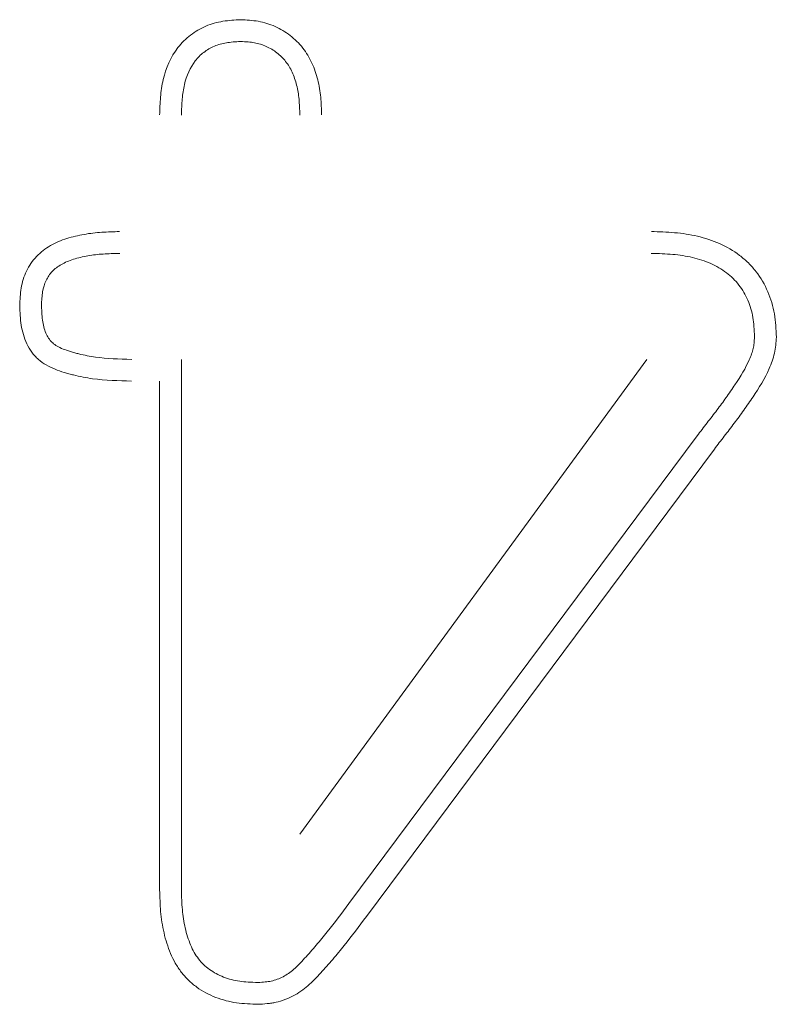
# Model space of a CAD drawing. Header units: metres. Extents: x 232680 to 233262, y 554200 to 554550.
# Tile 44 of 254: x 232746.6963 to 232746.7115, y 554425.7802 to 554425.7999. Entities that reach past the tile are written whole.
import ezdxf

# ---------------------------------------------------------------- set-up
doc = ezdxf.new("R2010")
doc.units = ezdxf.units.M
doc.layers.add('ACO tekst', color=251, linetype='Continuous', lineweight=9)

msp = doc.modelspace()

# ---------------------------------------------------------------- linework, layer by layer
at = {"layer": 'ACO tekst'}
for p, q in [((232746.699565, 554425.782481), (232746.699565, 554425.793119)), ((232746.701942, 554425.783595), (232746.708907, 554425.793119)), ((232746.699129, 554425.782475), (232746.699129, 554425.792682)), ((232746.709913, 554425.791582), (232746.702928, 554425.782202)), ((232746.710261, 554425.791319), (232746.703277, 554425.78194))]:
    msp.add_line(p, q, dxfattribs=at)
for points, knots in [([(232746.699129, 554425.798022), (232746.699132, 554425.798141), (232746.699136, 554425.798259), (232746.699151, 554425.798437), (232746.699158, 554425.798496), (232746.699176, 554425.798613), (232746.699187, 554425.798672), (232746.699255, 554425.798961), (232746.699351, 554425.799184), (232746.699533, 554425.79942), (232746.699573, 554425.799464), (232746.699657, 554425.799548), (232746.699702, 554425.799587), (232746.699844, 554425.799696), (232746.699947, 554425.799756), (232746.700166, 554425.799849), (232746.700282, 554425.799881), (232746.700516, 554425.799919), (232746.700635, 554425.799926), (232746.700754, 554425.799932)], [0, 0, 0, 0, 0.125, 0.125, 0.1875, 0.1875, 0.25, 0.25, 0.5, 0.5, 0.5625, 0.5625, 0.625, 0.625, 0.75, 0.75, 0.875, 0.875, 1, 1, 1, 1]), ([(232746.699129, 554425.798022), (232746.699132, 554425.798141), (232746.699136, 554425.798259), (232746.699151, 554425.798437), (232746.699158, 554425.798496), (232746.699176, 554425.798613), (232746.699187, 554425.798672), (232746.699255, 554425.798961), (232746.699351, 554425.799184), (232746.699533, 554425.79942), (232746.699573, 554425.799464), (232746.699657, 554425.799548), (232746.699702, 554425.799587), (232746.699844, 554425.799696), (232746.699947, 554425.799756), (232746.700166, 554425.799849), (232746.700282, 554425.799881), (232746.700516, 554425.799919), (232746.700635, 554425.799926), (232746.700754, 554425.799932)], [0, 0, 0, 0, 0.125, 0.125, 0.1875, 0.1875, 0.25, 0.25, 0.5, 0.5, 0.5625, 0.5625, 0.625, 0.625, 0.75, 0.75, 0.875, 0.875, 1, 1, 1, 1]), ([(232746.700754, 554425.799932), (232746.700872, 554425.799926), (232746.70099, 554425.79992), (232746.701223, 554425.799879), (232746.701337, 554425.799844), (232746.701553, 554425.799747), (232746.701655, 554425.799686), (232746.701843, 554425.799541), (232746.701928, 554425.799457), (232746.702037, 554425.799317), (232746.702071, 554425.799268), (232746.702132, 554425.799167), (232746.70216, 554425.799114), (232746.702234, 554425.798953), (232746.702272, 554425.79884), (232746.702316, 554425.798668), (232746.702328, 554425.79861), (232746.702348, 554425.798494), (232746.702355, 554425.798435), (232746.702372, 554425.798259), (232746.702375, 554425.79814), (232746.702379, 554425.798022)], [0, 0, 0, 0, 0.125, 0.125, 0.25, 0.25, 0.375, 0.375, 0.5, 0.5, 0.5625, 0.5625, 0.625, 0.625, 0.75, 0.75, 0.8125, 0.8125, 0.875, 0.875, 1, 1, 1, 1]), ([(232746.700754, 554425.799932), (232746.700872, 554425.799926), (232746.70099, 554425.79992), (232746.701223, 554425.799879), (232746.701337, 554425.799844), (232746.701553, 554425.799747), (232746.701655, 554425.799686), (232746.701843, 554425.799541), (232746.701928, 554425.799457), (232746.702037, 554425.799317), (232746.702071, 554425.799268), (232746.702132, 554425.799167), (232746.70216, 554425.799114), (232746.702234, 554425.798953), (232746.702272, 554425.79884), (232746.702316, 554425.798668), (232746.702328, 554425.79861), (232746.702348, 554425.798494), (232746.702355, 554425.798435), (232746.702372, 554425.798259), (232746.702375, 554425.79814), (232746.702379, 554425.798022)], [0, 0, 0, 0, 0.125, 0.125, 0.25, 0.25, 0.375, 0.375, 0.5, 0.5, 0.5625, 0.5625, 0.625, 0.625, 0.75, 0.75, 0.8125, 0.8125, 0.875, 0.875, 1, 1, 1, 1]), ([(232746.699565, 554425.798015), (232746.699569, 554425.798131), (232746.699573, 554425.79824), (232746.699586, 554425.798391), (232746.699591, 554425.79844), (232746.699606, 554425.798536), (232746.699615, 554425.798583), (232746.699669, 554425.798812), (232746.699742, 554425.798975), (232746.699868, 554425.799138), (232746.699894, 554425.799168), (232746.699951, 554425.799225), (232746.699982, 554425.799252), (232746.70008, 554425.799327), (232746.700152, 554425.799369), (232746.700302, 554425.799432), (232746.700383, 554425.799455), (232746.70055, 554425.799482), (232746.700645, 554425.799489), (232746.700754, 554425.799495)], [0.0023406, 0.0023406, 0.0023406, 0.0023406, 0.125, 0.125, 0.1875, 0.1875, 0.25, 0.25, 0.5, 0.5, 0.5625, 0.5625, 0.625, 0.625, 0.75, 0.75, 0.875, 0.875, 0.9921189, 0.9921189, 0.9921189, 0.9921189]), ([(232746.699565, 554425.798015), (232746.699569, 554425.798131), (232746.699573, 554425.79824), (232746.699586, 554425.798391), (232746.699591, 554425.79844), (232746.699606, 554425.798536), (232746.699615, 554425.798583), (232746.699669, 554425.798812), (232746.699742, 554425.798975), (232746.699868, 554425.799138), (232746.699894, 554425.799168), (232746.699951, 554425.799225), (232746.699982, 554425.799252), (232746.70008, 554425.799327), (232746.700152, 554425.799369), (232746.700302, 554425.799432), (232746.700383, 554425.799455), (232746.70055, 554425.799482), (232746.700645, 554425.799489), (232746.700754, 554425.799495)], [0.0023406, 0.0023406, 0.0023406, 0.0023406, 0.125, 0.125, 0.1875, 0.1875, 0.25, 0.25, 0.5, 0.5, 0.5625, 0.5625, 0.625, 0.625, 0.75, 0.75, 0.875, 0.875, 0.9921189, 0.9921189, 0.9921189, 0.9921189]), ([(232746.700754, 554425.799495), (232746.700864, 554425.799489), (232746.700955, 554425.799483), (232746.701111, 554425.799455), (232746.701191, 554425.799431), (232746.701342, 554425.799363), (232746.701415, 554425.799319), (232746.701548, 554425.799216), (232746.701606, 554425.799159), (232746.701683, 554425.799061), (232746.701706, 554425.799027), (232746.701749, 554425.798956), (232746.701769, 554425.798919), (232746.701824, 554425.798799), (232746.701854, 554425.798709), (232746.70189, 554425.798572), (232746.701899, 554425.798525), (232746.701915, 554425.798432), (232746.701921, 554425.798385), (232746.701935, 554425.798238), (232746.701938, 554425.798132), (232746.701942, 554425.798016)], [0.0078792, 0.0078792, 0.0078792, 0.0078792, 0.125, 0.125, 0.25, 0.25, 0.375, 0.375, 0.5, 0.5, 0.5625, 0.5625, 0.625, 0.625, 0.75, 0.75, 0.8125, 0.8125, 0.875, 0.875, 0.9978011, 0.9978011, 0.9978011, 0.9978011]), ([(232746.700754, 554425.799495), (232746.700864, 554425.799489), (232746.700955, 554425.799483), (232746.701111, 554425.799455), (232746.701191, 554425.799431), (232746.701342, 554425.799363), (232746.701415, 554425.799319), (232746.701548, 554425.799216), (232746.701606, 554425.799159), (232746.701683, 554425.799061), (232746.701706, 554425.799027), (232746.701749, 554425.798956), (232746.701769, 554425.798919), (232746.701824, 554425.798799), (232746.701854, 554425.798709), (232746.70189, 554425.798572), (232746.701899, 554425.798525), (232746.701915, 554425.798432), (232746.701921, 554425.798385), (232746.701935, 554425.798238), (232746.701938, 554425.798132), (232746.701942, 554425.798016)], [0.0078792, 0.0078792, 0.0078792, 0.0078792, 0.125, 0.125, 0.25, 0.25, 0.375, 0.375, 0.5, 0.5, 0.5625, 0.5625, 0.625, 0.625, 0.75, 0.75, 0.8125, 0.8125, 0.875, 0.875, 0.9978011, 0.9978011, 0.9978011, 0.9978011]), ([(232746.69632, 554425.794194), (232746.696325, 554425.794313), (232746.69633, 554425.794432), (232746.69637, 554425.794666), (232746.696405, 554425.794782), (232746.696482, 554425.794943), (232746.696512, 554425.794995), (232746.696579, 554425.795093), (232746.696617, 554425.79514), (232746.69674, 554425.795269), (232746.696836, 554425.795342), (232746.697043, 554425.79546), (232746.697153, 554425.795506), (232746.69738, 554425.795578), (232746.697496, 554425.795605), (232746.697672, 554425.795636), (232746.697731, 554425.795645), (232746.697849, 554425.795659), (232746.697908, 554425.795664), (232746.698086, 554425.795676), (232746.698205, 554425.795679), (232746.698324, 554425.795682)], [0, 0, 0, 0, 0.125, 0.125, 0.25, 0.25, 0.3125, 0.3125, 0.375, 0.375, 0.5, 0.5, 0.625, 0.625, 0.75, 0.75, 0.8125, 0.8125, 0.875, 0.875, 1, 1, 1, 1]), ([(232746.69632, 554425.794194), (232746.696325, 554425.794313), (232746.69633, 554425.794432), (232746.69637, 554425.794666), (232746.696405, 554425.794782), (232746.696482, 554425.794943), (232746.696512, 554425.794995), (232746.696579, 554425.795093), (232746.696617, 554425.79514), (232746.69674, 554425.795269), (232746.696836, 554425.795342), (232746.697043, 554425.79546), (232746.697153, 554425.795506), (232746.69738, 554425.795578), (232746.697496, 554425.795605), (232746.697672, 554425.795636), (232746.697731, 554425.795645), (232746.697849, 554425.795659), (232746.697908, 554425.795664), (232746.698086, 554425.795676), (232746.698205, 554425.795679), (232746.698324, 554425.795682)], [0, 0, 0, 0, 0.125, 0.125, 0.25, 0.25, 0.3125, 0.3125, 0.375, 0.375, 0.5, 0.5, 0.625, 0.625, 0.75, 0.75, 0.8125, 0.8125, 0.875, 0.875, 1, 1, 1, 1]), ([(232746.708996, 554425.795682), (232746.709151, 554425.795677), (232746.709307, 554425.795672), (232746.709539, 554425.795652), (232746.709616, 554425.795644), (232746.70977, 554425.79562), (232746.709846, 554425.795605), (232746.710073, 554425.795552), (232746.710222, 554425.795504), (232746.710506, 554425.795377), (232746.710642, 554425.795299), (232746.710828, 554425.795158), (232746.710887, 554425.795107), (232746.710998, 554425.794997), (232746.711049, 554425.794939), (232746.711193, 554425.794755), (232746.711272, 554425.794619), (232746.711395, 554425.794333), (232746.711439, 554425.794182), (232746.71149, 554425.793876), (232746.711497, 554425.79372), (232746.711504, 554425.793565)], [0, 0, 0, 0, 0.125, 0.125, 0.1875, 0.1875, 0.25, 0.25, 0.375, 0.375, 0.5, 0.5, 0.5625, 0.5625, 0.625, 0.625, 0.75, 0.75, 0.875, 0.875, 1, 1, 1, 1]), ([(232746.708996, 554425.795682), (232746.709151, 554425.795677), (232746.709307, 554425.795672), (232746.709539, 554425.795652), (232746.709616, 554425.795644), (232746.70977, 554425.79562), (232746.709846, 554425.795605), (232746.710073, 554425.795552), (232746.710222, 554425.795504), (232746.710506, 554425.795377), (232746.710642, 554425.795299), (232746.710828, 554425.795158), (232746.710887, 554425.795107), (232746.710998, 554425.794997), (232746.711049, 554425.794939), (232746.711193, 554425.794755), (232746.711272, 554425.794619), (232746.711395, 554425.794333), (232746.711439, 554425.794182), (232746.71149, 554425.793876), (232746.711497, 554425.79372), (232746.711504, 554425.793565)], [0, 0, 0, 0, 0.125, 0.125, 0.1875, 0.1875, 0.25, 0.25, 0.375, 0.375, 0.5, 0.5, 0.5625, 0.5625, 0.625, 0.625, 0.75, 0.75, 0.875, 0.875, 1, 1, 1, 1]), ([(232746.696757, 554425.794194), (232746.696762, 554425.794305), (232746.696768, 554425.794399), (232746.696794, 554425.794558), (232746.696818, 554425.794633), (232746.696866, 554425.794735), (232746.696885, 554425.794767), (232746.696926, 554425.794827), (232746.696948, 554425.794854), (232746.697024, 554425.794934), (232746.697085, 554425.794981), (232746.697228, 554425.795063), (232746.697309, 554425.795097), (232746.697489, 554425.795155), (232746.697589, 554425.795178), (232746.697739, 554425.795204), (232746.69779, 554425.795212), (232746.697892, 554425.795224), (232746.697943, 554425.795228), (232746.698102, 554425.795239), (232746.698213, 554425.795242), (232746.69833, 554425.795245)], [0.0065882, 0.0065882, 0.0065882, 0.0065882, 0.125, 0.125, 0.25, 0.25, 0.3125, 0.3125, 0.375, 0.375, 0.5, 0.5, 0.625, 0.625, 0.75, 0.75, 0.8125, 0.8125, 0.875, 0.875, 0.9979743, 0.9979743, 0.9979743, 0.9979743]), ([(232746.696757, 554425.794194), (232746.696762, 554425.794305), (232746.696768, 554425.794399), (232746.696794, 554425.794558), (232746.696818, 554425.794633), (232746.696866, 554425.794735), (232746.696885, 554425.794767), (232746.696926, 554425.794827), (232746.696948, 554425.794854), (232746.697024, 554425.794934), (232746.697085, 554425.794981), (232746.697228, 554425.795063), (232746.697309, 554425.795097), (232746.697489, 554425.795155), (232746.697589, 554425.795178), (232746.697739, 554425.795204), (232746.69779, 554425.795212), (232746.697892, 554425.795224), (232746.697943, 554425.795228), (232746.698102, 554425.795239), (232746.698213, 554425.795242), (232746.69833, 554425.795245)], [0.0065882, 0.0065882, 0.0065882, 0.0065882, 0.125, 0.125, 0.25, 0.25, 0.3125, 0.3125, 0.375, 0.375, 0.5, 0.5, 0.625, 0.625, 0.75, 0.75, 0.8125, 0.8125, 0.875, 0.875, 0.9979743, 0.9979743, 0.9979743, 0.9979743]), ([(232746.708989, 554425.795245), (232746.709142, 554425.79524), (232746.709287, 554425.795236), (232746.709493, 554425.795218), (232746.70956, 554425.79521), (232746.709693, 554425.79519), (232746.709758, 554425.795177), (232746.70995, 554425.795132), (232746.710072, 554425.795092), (232746.710301, 554425.794991), (232746.710407, 554425.794929), (232746.710549, 554425.794821), (232746.710594, 554425.794782), (232746.710677, 554425.7947), (232746.710716, 554425.794656), (232746.710825, 554425.794516), (232746.710885, 554425.794413), (232746.71098, 554425.794194), (232746.711014, 554425.794076), (232746.711052, 554425.793845), (232746.71106, 554425.793714), (232746.711066, 554425.793568)], [0.0018163, 0.0018163, 0.0018163, 0.0018163, 0.125, 0.125, 0.1875, 0.1875, 0.25, 0.25, 0.375, 0.375, 0.5, 0.5, 0.5625, 0.5625, 0.625, 0.625, 0.75, 0.75, 0.875, 0.875, 0.9940636, 0.9940636, 0.9940636, 0.9940636]), ([(232746.708989, 554425.795245), (232746.709142, 554425.79524), (232746.709287, 554425.795236), (232746.709493, 554425.795218), (232746.70956, 554425.79521), (232746.709693, 554425.79519), (232746.709758, 554425.795177), (232746.70995, 554425.795132), (232746.710072, 554425.795092), (232746.710301, 554425.794991), (232746.710407, 554425.794929), (232746.710549, 554425.794821), (232746.710594, 554425.794782), (232746.710677, 554425.7947), (232746.710716, 554425.794656), (232746.710825, 554425.794516), (232746.710885, 554425.794413), (232746.71098, 554425.794194), (232746.711014, 554425.794076), (232746.711052, 554425.793845), (232746.71106, 554425.793714), (232746.711066, 554425.793568)], [0.0018163, 0.0018163, 0.0018163, 0.0018163, 0.125, 0.125, 0.1875, 0.1875, 0.25, 0.25, 0.375, 0.375, 0.5, 0.5, 0.5625, 0.5625, 0.625, 0.625, 0.75, 0.75, 0.875, 0.875, 0.9940636, 0.9940636, 0.9940636, 0.9940636]), ([(232746.698562, 554425.792682), (232746.698303, 554425.792689), (232746.698042, 554425.792696), (232746.69772, 554425.79274), (232746.697656, 554425.79275), (232746.697528, 554425.792775), (232746.697465, 554425.79279), (232746.69737, 554425.792813), (232746.697339, 554425.792822), (232746.697276, 554425.792839), (232746.697245, 554425.792848), (232746.697151, 554425.792876), (232746.69709, 554425.792897), (232746.696969, 554425.792945), (232746.69691, 554425.792973), (232746.696797, 554425.793039), (232746.696743, 554425.793076), (232746.69667, 554425.79314), (232746.696646, 554425.793163), (232746.696603, 554425.793212), (232746.696582, 554425.793237), (232746.696524, 554425.793316), (232746.696491, 554425.793373), (232746.696435, 554425.793491), (232746.696412, 554425.793552), (232746.696375, 554425.793677), (232746.696361, 554425.793741), (232746.696331, 554425.793933), (232746.696326, 554425.794064), (232746.69632, 554425.794194)], [0, 0, 0, 0, 0.25, 0.25, 0.3125, 0.3125, 0.375, 0.375, 0.40625, 0.40625, 0.4375, 0.4375, 0.5, 0.5, 0.5625, 0.5625, 0.625, 0.625, 0.65625, 0.65625, 0.6875, 0.6875, 0.75, 0.75, 0.8125, 0.8125, 0.875, 0.875, 1, 1, 1, 1]), ([(232746.698562, 554425.792682), (232746.698303, 554425.792689), (232746.698042, 554425.792696), (232746.69772, 554425.79274), (232746.697656, 554425.79275), (232746.697528, 554425.792775), (232746.697465, 554425.79279), (232746.69737, 554425.792813), (232746.697339, 554425.792822), (232746.697276, 554425.792839), (232746.697245, 554425.792848), (232746.697151, 554425.792876), (232746.69709, 554425.792897), (232746.696969, 554425.792945), (232746.69691, 554425.792973), (232746.696797, 554425.793039), (232746.696743, 554425.793076), (232746.69667, 554425.79314), (232746.696646, 554425.793163), (232746.696603, 554425.793212), (232746.696582, 554425.793237), (232746.696524, 554425.793316), (232746.696491, 554425.793373), (232746.696435, 554425.793491), (232746.696412, 554425.793552), (232746.696375, 554425.793677), (232746.696361, 554425.793741), (232746.696331, 554425.793933), (232746.696326, 554425.794064), (232746.69632, 554425.794194)], [0, 0, 0, 0, 0.25, 0.25, 0.3125, 0.3125, 0.375, 0.375, 0.40625, 0.40625, 0.4375, 0.4375, 0.5, 0.5, 0.5625, 0.5625, 0.625, 0.625, 0.65625, 0.65625, 0.6875, 0.6875, 0.75, 0.75, 0.8125, 0.8125, 0.875, 0.875, 1, 1, 1, 1]), ([(232746.698568, 554425.793119), (232746.69831, 554425.793125), (232746.698069, 554425.793133), (232746.697786, 554425.793172), (232746.697731, 554425.793181), (232746.69762, 554425.793202), (232746.697564, 554425.793215), (232746.69748, 554425.793236), (232746.697452, 554425.793243), (232746.697396, 554425.793259), (232746.697367, 554425.793267), (232746.697286, 554425.793292), (232746.697236, 554425.793309), (232746.697147, 554425.793344), (232746.697108, 554425.793363), (232746.697037, 554425.793404), (232746.697007, 554425.793426), (232746.69697, 554425.793458), (232746.696959, 554425.793469), (232746.696937, 554425.793493), (232746.696926, 554425.793506), (232746.696894, 554425.79355), (232746.696875, 554425.793583), (232746.69684, 554425.793656), (232746.696825, 554425.793695), (232746.6968, 554425.79378), (232746.69679, 554425.793824), (232746.696769, 554425.793964), (232746.696763, 554425.794071), (232746.696757, 554425.794194)], [0.001803, 0.001803, 0.001803, 0.001803, 0.25, 0.25, 0.3125, 0.3125, 0.375, 0.375, 0.40625, 0.40625, 0.4375, 0.4375, 0.5, 0.5, 0.5625, 0.5625, 0.625, 0.625, 0.65625, 0.65625, 0.6875, 0.6875, 0.75, 0.75, 0.8125, 0.8125, 0.875, 0.875, 0.9939609, 0.9939609, 0.9939609, 0.9939609]), ([(232746.698568, 554425.793119), (232746.69831, 554425.793125), (232746.698069, 554425.793133), (232746.697786, 554425.793172), (232746.697731, 554425.793181), (232746.69762, 554425.793202), (232746.697564, 554425.793215), (232746.69748, 554425.793236), (232746.697452, 554425.793243), (232746.697396, 554425.793259), (232746.697367, 554425.793267), (232746.697286, 554425.793292), (232746.697236, 554425.793309), (232746.697147, 554425.793344), (232746.697108, 554425.793363), (232746.697037, 554425.793404), (232746.697007, 554425.793426), (232746.69697, 554425.793458), (232746.696959, 554425.793469), (232746.696937, 554425.793493), (232746.696926, 554425.793506), (232746.696894, 554425.79355), (232746.696875, 554425.793583), (232746.69684, 554425.793656), (232746.696825, 554425.793695), (232746.6968, 554425.79378), (232746.69679, 554425.793824), (232746.696769, 554425.793964), (232746.696763, 554425.794071), (232746.696757, 554425.794194)], [0.001803, 0.001803, 0.001803, 0.001803, 0.25, 0.25, 0.3125, 0.3125, 0.375, 0.375, 0.40625, 0.40625, 0.4375, 0.4375, 0.5, 0.5, 0.5625, 0.5625, 0.625, 0.625, 0.65625, 0.65625, 0.6875, 0.6875, 0.75, 0.75, 0.8125, 0.8125, 0.875, 0.875, 0.9939609, 0.9939609, 0.9939609, 0.9939609]), ([(232746.711066, 554425.793568), (232746.711064, 554425.793522), (232746.711061, 554425.793482), (232746.711053, 554425.793406), (232746.711048, 554425.793375), (232746.711024, 554425.793269), (232746.710995, 554425.793188), (232746.710889, 554425.792947), (232746.710789, 554425.792782), (232746.710617, 554425.792525), (232746.710555, 554425.792436), (232746.710435, 554425.792266), (232746.710375, 554425.792185), (232746.710247, 554425.792017), (232746.71018, 554425.79193), (232746.710047, 554425.791757), (232746.709981, 554425.79167), (232746.709914, 554425.791584), (232746.709914, 554425.791583), (232746.709913, 554425.791583), (232746.709913, 554425.791582)], [0.0085547, 0.0085547, 0.0085547, 0.0085547, 0.0625, 0.0625, 0.125, 0.125, 0.25, 0.25, 0.5, 0.5, 0.625, 0.625, 0.75, 0.75, 0.875, 0.875, 1, 1, 1, 1.0010845, 1.0010845, 1.0010845, 1.0010845]), ([(232746.711066, 554425.793568), (232746.711064, 554425.793522), (232746.711061, 554425.793482), (232746.711053, 554425.793406), (232746.711048, 554425.793375), (232746.711024, 554425.793269), (232746.710995, 554425.793188), (232746.710889, 554425.792947), (232746.710789, 554425.792782), (232746.710617, 554425.792525), (232746.710555, 554425.792436), (232746.710435, 554425.792266), (232746.710375, 554425.792185), (232746.710247, 554425.792017), (232746.71018, 554425.79193), (232746.710047, 554425.791757), (232746.709981, 554425.79167), (232746.709914, 554425.791584), (232746.709914, 554425.791583), (232746.709913, 554425.791583), (232746.709913, 554425.791582)], [0.0085547, 0.0085547, 0.0085547, 0.0085547, 0.0625, 0.0625, 0.125, 0.125, 0.25, 0.25, 0.5, 0.5, 0.625, 0.625, 0.75, 0.75, 0.875, 0.875, 1, 1, 1, 1.0010845, 1.0010845, 1.0010845, 1.0010845]), ([(232746.711504, 554425.793565), (232746.7115, 554425.79351), (232746.711497, 554425.793456), (232746.711486, 554425.793348), (232746.711478, 554425.793294), (232746.711441, 554425.793135), (232746.711404, 554425.793032), (232746.711273, 554425.792733), (232746.711158, 554425.792548), (232746.710976, 554425.792277), (232746.710914, 554425.792188), (232746.710789, 554425.79201), (232746.710724, 554425.791923), (232746.710592, 554425.79175), (232746.710526, 554425.791664), (232746.710393, 554425.791491), (232746.710327, 554425.791405), (232746.710261, 554425.791319)], [0, 0, 0, 0, 0.0625, 0.0625, 0.125, 0.125, 0.25, 0.25, 0.5, 0.5, 0.625, 0.625, 0.75, 0.75, 0.875, 0.875, 1, 1, 1, 1]), ([(232746.711504, 554425.793565), (232746.7115, 554425.79351), (232746.711497, 554425.793456), (232746.711486, 554425.793348), (232746.711478, 554425.793294), (232746.711441, 554425.793135), (232746.711404, 554425.793032), (232746.711273, 554425.792733), (232746.711158, 554425.792548), (232746.710976, 554425.792277), (232746.710914, 554425.792188), (232746.710789, 554425.79201), (232746.710724, 554425.791923), (232746.710592, 554425.79175), (232746.710526, 554425.791664), (232746.710393, 554425.791491), (232746.710327, 554425.791405), (232746.710261, 554425.791319)], [0, 0, 0, 0, 0.0625, 0.0625, 0.125, 0.125, 0.25, 0.25, 0.5, 0.5, 0.625, 0.625, 0.75, 0.75, 0.875, 0.875, 1, 1, 1, 1]), ([(232746.701105, 554425.780182), (232746.700961, 554425.780187), (232746.700816, 554425.780192), (232746.700602, 554425.780222), (232746.700531, 554425.780237), (232746.700391, 554425.780273), (232746.700322, 554425.780295), (232746.70012, 554425.780374), (232746.699991, 554425.780442), (232746.699815, 554425.780569), (232746.699759, 554425.780615), (232746.699655, 554425.780716), (232746.699607, 554425.78077), (232746.699519, 554425.780884), (232746.699479, 554425.780945), (232746.699407, 554425.781071), (232746.699376, 554425.781136), (232746.699319, 554425.781269), (232746.699295, 554425.781337), (232746.699251, 554425.781475), (232746.699233, 554425.781545), (232746.6992, 554425.781685), (232746.699186, 554425.781756), (232746.699164, 554425.781899), (232746.699155, 554425.781971), (232746.699137, 554425.782186), (232746.699133, 554425.782331), (232746.699129, 554425.782475)], [0, 0, 0, 0, 0.125, 0.125, 0.1875, 0.1875, 0.25, 0.25, 0.375, 0.375, 0.4375, 0.4375, 0.5, 0.5, 0.5625, 0.5625, 0.625, 0.625, 0.6875, 0.6875, 0.75, 0.75, 0.8125, 0.8125, 0.875, 0.875, 1, 1, 1, 1]), ([(232746.701105, 554425.780182), (232746.700961, 554425.780187), (232746.700816, 554425.780192), (232746.700602, 554425.780222), (232746.700531, 554425.780237), (232746.700391, 554425.780273), (232746.700322, 554425.780295), (232746.70012, 554425.780374), (232746.699991, 554425.780442), (232746.699815, 554425.780569), (232746.699759, 554425.780615), (232746.699655, 554425.780716), (232746.699607, 554425.78077), (232746.699519, 554425.780884), (232746.699479, 554425.780945), (232746.699407, 554425.781071), (232746.699376, 554425.781136), (232746.699319, 554425.781269), (232746.699295, 554425.781337), (232746.699251, 554425.781475), (232746.699233, 554425.781545), (232746.6992, 554425.781685), (232746.699186, 554425.781756), (232746.699164, 554425.781899), (232746.699155, 554425.781971), (232746.699137, 554425.782186), (232746.699133, 554425.782331), (232746.699129, 554425.782475)], [0, 0, 0, 0, 0.125, 0.125, 0.1875, 0.1875, 0.25, 0.25, 0.375, 0.375, 0.4375, 0.4375, 0.5, 0.5, 0.5625, 0.5625, 0.625, 0.625, 0.6875, 0.6875, 0.75, 0.75, 0.8125, 0.8125, 0.875, 0.875, 1, 1, 1, 1]), ([(232746.701101, 554425.780619), (232746.700964, 554425.780624), (232746.700841, 554425.780629), (232746.700679, 554425.780653), (232746.700625, 554425.780663), (232746.700517, 554425.780691), (232746.700464, 554425.780709), (232746.700309, 554425.780769), (232746.700213, 554425.78082), (232746.700087, 554425.780911), (232746.700047, 554425.780944), (232746.699974, 554425.781015), (232746.699941, 554425.781052), (232746.699878, 554425.781134), (232746.699849, 554425.781178), (232746.699796, 554425.781271), (232746.699772, 554425.78132), (232746.699728, 554425.781424), (232746.699708, 554425.781479), (232746.699672, 554425.781594), (232746.699655, 554425.781654), (232746.699628, 554425.781774), (232746.699616, 554425.781834), (232746.699597, 554425.781956), (232746.69959, 554425.782017), (232746.699573, 554425.782205), (232746.699569, 554425.782339), (232746.699565, 554425.782481)], [0.005592, 0.005592, 0.005592, 0.005592, 0.125, 0.125, 0.1875, 0.1875, 0.25, 0.25, 0.375, 0.375, 0.4375, 0.4375, 0.5, 0.5, 0.5625, 0.5625, 0.625, 0.625, 0.6875, 0.6875, 0.75, 0.75, 0.8125, 0.8125, 0.875, 0.875, 0.9982615, 0.9982615, 0.9982615, 0.9982615]), ([(232746.701101, 554425.780619), (232746.700964, 554425.780624), (232746.700841, 554425.780629), (232746.700679, 554425.780653), (232746.700625, 554425.780663), (232746.700517, 554425.780691), (232746.700464, 554425.780709), (232746.700309, 554425.780769), (232746.700213, 554425.78082), (232746.700087, 554425.780911), (232746.700047, 554425.780944), (232746.699974, 554425.781015), (232746.699941, 554425.781052), (232746.699878, 554425.781134), (232746.699849, 554425.781178), (232746.699796, 554425.781271), (232746.699772, 554425.78132), (232746.699728, 554425.781424), (232746.699708, 554425.781479), (232746.699672, 554425.781594), (232746.699655, 554425.781654), (232746.699628, 554425.781774), (232746.699616, 554425.781834), (232746.699597, 554425.781956), (232746.69959, 554425.782017), (232746.699573, 554425.782205), (232746.699569, 554425.782339), (232746.699565, 554425.782481)], [0.005592, 0.005592, 0.005592, 0.005592, 0.125, 0.125, 0.1875, 0.1875, 0.25, 0.25, 0.375, 0.375, 0.4375, 0.4375, 0.5, 0.5, 0.5625, 0.5625, 0.625, 0.625, 0.6875, 0.6875, 0.75, 0.75, 0.8125, 0.8125, 0.875, 0.875, 0.9982615, 0.9982615, 0.9982615, 0.9982615]), ([(232746.702928, 554425.782202), (232746.702782, 554425.782009), (232746.702639, 554425.78182), (232746.702419, 554425.781546), (232746.702346, 554425.781456), (232746.702232, 554425.781323), (232746.702194, 554425.781279), (232746.702117, 554425.781192), (232746.702077, 554425.781147), (232746.702, 554425.781062), (232746.701963, 554425.781022), (232746.701891, 554425.780949), (232746.701856, 554425.780916), (232746.701785, 554425.780855), (232746.701749, 554425.780827), (232746.701678, 554425.780778), (232746.701642, 554425.780756), (232746.701529, 554425.780697), (232746.701447, 554425.780667), (232746.701349, 554425.780644), (232746.70133, 554425.780641), (232746.701289, 554425.780634), (232746.701267, 554425.780632), (232746.701201, 554425.780625), (232746.701154, 554425.780622), (232746.701101, 554425.780619)], [0.0004984, 0.0004984, 0.0004984, 0.0004984, 0.25, 0.25, 0.375, 0.375, 0.4375, 0.4375, 0.5, 0.5, 0.5625, 0.5625, 0.625, 0.625, 0.6875, 0.6875, 0.75, 0.75, 0.875, 0.875, 0.90625, 0.90625, 0.9375, 0.9375, 0.9932981, 0.9932981, 0.9932981, 0.9932981]), ([(232746.702928, 554425.782202), (232746.702782, 554425.782009), (232746.702639, 554425.78182), (232746.702419, 554425.781546), (232746.702346, 554425.781456), (232746.702232, 554425.781323), (232746.702194, 554425.781279), (232746.702117, 554425.781192), (232746.702077, 554425.781147), (232746.702, 554425.781062), (232746.701963, 554425.781022), (232746.701891, 554425.780949), (232746.701856, 554425.780916), (232746.701785, 554425.780855), (232746.701749, 554425.780827), (232746.701678, 554425.780778), (232746.701642, 554425.780756), (232746.701529, 554425.780697), (232746.701447, 554425.780667), (232746.701349, 554425.780644), (232746.70133, 554425.780641), (232746.701289, 554425.780634), (232746.701267, 554425.780632), (232746.701201, 554425.780625), (232746.701154, 554425.780622), (232746.701101, 554425.780619)], [0.0004984, 0.0004984, 0.0004984, 0.0004984, 0.25, 0.25, 0.375, 0.375, 0.4375, 0.4375, 0.5, 0.5, 0.5625, 0.5625, 0.625, 0.625, 0.6875, 0.6875, 0.75, 0.75, 0.875, 0.875, 0.90625, 0.90625, 0.9375, 0.9375, 0.9932981, 0.9932981, 0.9932981, 0.9932981]), ([(232746.703277, 554425.78194), (232746.703131, 554425.781747), (232746.702985, 554425.781553), (232746.702758, 554425.78127), (232746.702681, 554425.781176), (232746.702563, 554425.781038), (232746.702523, 554425.780992), (232746.702443, 554425.780902), (232746.702403, 554425.780856), (232746.702321, 554425.780767), (232746.70228, 554425.780722), (232746.702195, 554425.780636), (232746.702151, 554425.780594), (232746.702059, 554425.780515), (232746.702012, 554425.780478), (232746.701912, 554425.780409), (232746.70186, 554425.780377), (232746.701699, 554425.780293), (232746.701584, 554425.78025), (232746.701436, 554425.780216), (232746.701407, 554425.78021), (232746.701347, 554425.780201), (232746.701317, 554425.780198), (232746.701226, 554425.780189), (232746.701166, 554425.780185), (232746.701105, 554425.780182)], [0, 0, 0, 0, 0.25, 0.25, 0.375, 0.375, 0.4375, 0.4375, 0.5, 0.5, 0.5625, 0.5625, 0.625, 0.625, 0.6875, 0.6875, 0.75, 0.75, 0.875, 0.875, 0.90625, 0.90625, 0.9375, 0.9375, 1, 1, 1, 1]), ([(232746.703277, 554425.78194), (232746.703131, 554425.781747), (232746.702985, 554425.781553), (232746.702758, 554425.78127), (232746.702681, 554425.781176), (232746.702563, 554425.781038), (232746.702523, 554425.780992), (232746.702443, 554425.780902), (232746.702403, 554425.780856), (232746.702321, 554425.780767), (232746.70228, 554425.780722), (232746.702195, 554425.780636), (232746.702151, 554425.780594), (232746.702059, 554425.780515), (232746.702012, 554425.780478), (232746.701912, 554425.780409), (232746.70186, 554425.780377), (232746.701699, 554425.780293), (232746.701584, 554425.78025), (232746.701436, 554425.780216), (232746.701407, 554425.78021), (232746.701347, 554425.780201), (232746.701317, 554425.780198), (232746.701226, 554425.780189), (232746.701166, 554425.780185), (232746.701105, 554425.780182)], [0, 0, 0, 0, 0.25, 0.25, 0.375, 0.375, 0.4375, 0.4375, 0.5, 0.5, 0.5625, 0.5625, 0.625, 0.625, 0.6875, 0.6875, 0.75, 0.75, 0.875, 0.875, 0.90625, 0.90625, 0.9375, 0.9375, 1, 1, 1, 1])]:
    msp.add_open_spline(points, degree=3, knots=knots, dxfattribs=at)

doc.saveas('drawing.dxf')
